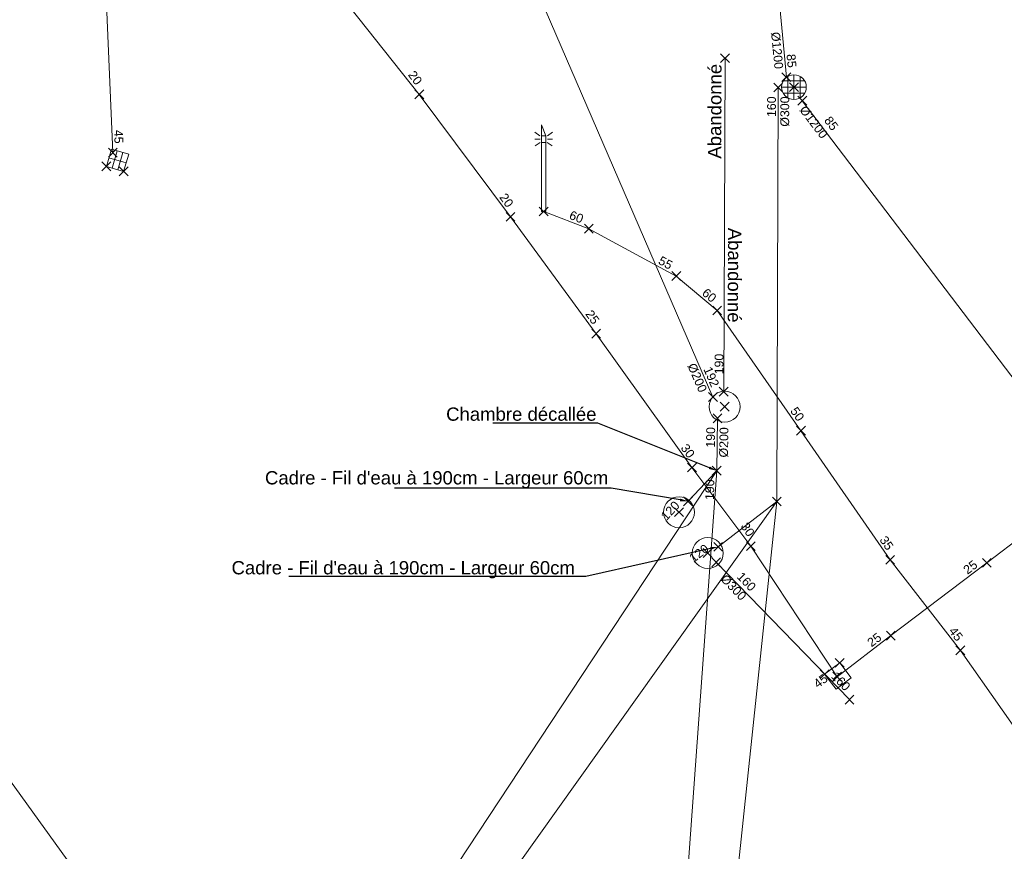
# Model space of a CAD drawing. Header units: metres. Extents: x 1575778 to 1576006, y 2263010 to 2263161.
# Tile 11 of 18: x 1575875 to 1575897, y 2263075 to 2263093. Entities that reach past the tile are written whole.
import ezdxf
from ezdxf import colors
from ezdxf.entities.mleader import LeaderData, LeaderLine
from ezdxf.enums import TextEntityAlignment as Align
from ezdxf.lldxf.tags import DXFTag
from ezdxf.math import Vec2, Vec3

# ---------------------------------------------------------------- set-up
doc = ezdxf.new("R2010")
doc.units = ezdxf.units.M
doc.header["$PDMODE"] = 3
doc.header["$PDSIZE"] = 0.1
doc.linetypes.add('TOPO_CONTINU', pattern=[0.5, 0.25, 0.25])
doc.layers.get('0').update_dxf_attribs({"lineweight": 0})
for name, color, linetype, lineweight in [('RSX_BT_LIGNES', 1, 'BT', 0), ('RSX_ECL_LIGNES', 30, 'ECL', 0), ('RSX_EP_LIGNES', 4, 'EP', 0), ('RSX_EP_TXT', 4, 'Continuous', 0), ('RSX_EU_LIGNES', 16, 'EU', 0), ('RSX_EU_TXT', 16, 'Continuous', 0), ('RSX_HT_LIGNES', 1, 'HT', 0), ('TOP_DALLE_RESEAU', 206, 'TOPO_CONTINU', 0), ('TOP_GRILLE_CANIVEAU', 5, 'TOPO_CONTINU', 0), ('TOP_LAMPADAIRE', 7, 'TOPO_CONTINU', 0), ('TOP_PLAQUE_EGOUT', 5, 'TOPO_CONTINU', 0), ('TXT_DIAM_RSX', 7, 'TOPO_CONTINU', 0), ('TXT_PROF_RSX', 7, 'TOPO_CONTINU', 0), ('XYZ_BT', 1, 'Continuous', 0), ('XYZ_DALLE_RESEAU', 7, 'TOPO_CONTINU', 0), ('XYZ_ECL', 30, 'Continuous', 0), ('XYZ_EP', 4, 'Continuous', 0), ('XYZ_EU', 16, 'Continuous', 0), ('XYZ_GRILLE_CANIVEAU', 7, 'TOPO_CONTINU', 0), ('XYZ_LAMPADAIRE', 7, 'TOPO_CONTINU', 0), ('XYZ_PLAQUE_EGOUT', 7, 'TOPO_CONTINU', 0)]:
    doc.layers.add(name, color=color, linetype=linetype, lineweight=lineweight)
doc.styles.add('Romans', font='romans.SHX')
doc.styles.get("Standard").update_dxf_attribs({"font": 'arial.ttf'})
tags = doc.linetypes.add('BT', pattern='A,2.5,-0.5,["BT",Romans,S=0.2,R=0,X=-0.2,Y=-0.1],-0.5', length=3.5).pattern_tags.tags
tags[6] = DXFTag(74, 10)
tags = doc.linetypes.add('ClB', pattern='A,2.5,-0.8,["CL.B",Romans,S=0.2,R=0,X=-0.4,Y=-0.1],-0.8', length=4.1).pattern_tags.tags
tags[6] = DXFTag(74, 10)
tags = doc.linetypes.add('ECL', pattern='A,2.5,-0.6,["ECL",Romans,S=0.2,R=0,X=-0.3,Y=-0.1],-0.6', length=3.7).pattern_tags.tags
tags[6] = DXFTag(74, 10)
tags = doc.linetypes.add('EP', pattern='A,1.25,0,["►",Standard,S=0.2,R=0,X=-0.05,Y=-0.095],-0.1,1.15,-0.5,["EP",Romans,S=0.2,R=0,X=-0.2,Y=-0.1],-0.5', length=3.5).pattern_tags.tags
tags[19] = DXFTag(74, 10)
tags = doc.linetypes.add('EU', pattern='A,1.25,0,["►",Standard,S=0.2,R=0,X=-0.05,Y=-0.095],-0.1,1.15,-0.5,["EU",Romans,S=0.2,R=0,X=-0.2,Y=-0.1],-0.5', length=3.5).pattern_tags.tags
tags[19] = DXFTag(74, 10)
tags = doc.linetypes.add('HT', pattern='A,2.5,-0.5,["HT",Romans,S=0.2,R=0,X=-0.2,Y=-0.1],-0.5', length=3.5).pattern_tags.tags
tags[6] = DXFTag(74, 10)

# ---------------------------------------------------------------- blocks, each defined once
blk = doc.blocks.new('BDU_SEMIS_MAT_ALT')
at = {"color": 0}
blk.add_point((0, 0), dxfattribs=at)
blk = doc.blocks.new('RSX_PT')
blk.add_point((0, 0))
at = {"layer": 'TXT_DIAM_RSX', "color": 0}
blk.add_attdef('DIAM', text='', height=0.2, dxfattribs=at).set_placement((-0.2, -0.15), align=Align.MIDDLE_RIGHT)
at = {"layer": 'TXT_PROF_RSX', "color": 0}
blk.add_attdef('PROF', text='', height=0.2, dxfattribs=at).set_placement((-0.2, 0.15), align=Align.MIDDLE_RIGHT)
blk = doc.blocks.new('BDU_GRILLE_CANIVEAU')
for p, q in [((0.3333, 1), (0.3333, 0)), ((0.6667, 0), (0.6667, 1)), ((0, 0.5), (1, 0.5))]:
    blk.add_line(p, q)
at = {"flags": 128}
blk.add_lwpolyline([(1, 0), (1, 1), (0, 1), (0, 0)], close=True, dxfattribs=at)
blk = doc.blocks.new('BDU_PLAQUE_CARRE_1TAMPON')
at = {"flags": 128}
blk.add_lwpolyline([(0, 0), (1, 0), (1, 1), (0, 1), (0, 0)], dxfattribs=at)
blk = doc.blocks.new('BDU_PLAQUE_EGOUT_RONDE_070')
blk.add_circle((0, 0), 0.35)
blk = doc.blocks.new('BDU_PLAQUE_EGOUT_RONDE_GRILLE')
at = {"ltscale": 2, "flags": 128}
for points in [[(-0.2, 0.346), (-0.2, -0.346)], [(0, 0.4), (0, -0.4)], [(0.2, 0.346), (0.2, -0.346)], [(-0.4, 0), (0.4, 0)], [(-0.346, 0.2), (0.346, 0.2)], [(-0.346, -0.2), (0.346, -0.2)]]:
    blk.add_lwpolyline(points, dxfattribs=at)
at = {"ltscale": 2}
blk.add_circle((0, 0), 0.4, dxfattribs=at)
blk = doc.blocks.new('BDU_MAT_LUMINEUX')
at = {"ltscale": 2, "flags": 128}
for points in [[(-0.084, 1.713), (-0.203, 1.799)], [(0.084, 1.713), (0.203, 1.799)], [(-0.083, 1.634), (-0.199, 1.634)], [(0.05, 1.709), (-0.05, 1.709)], [(0.083, 1.634), (0.199, 1.634)], [(-0.08, 1.559), (-0.195, 1.485)], [(0.05, 1.559), (-0.05, 1.559)], [(0.08, 1.559), (0.195, 1.485)]]:
    blk.add_lwpolyline(points, dxfattribs=at)
blk.add_lwpolyline([(0.05, 0), (-0.05, 0), (-0.05, 1.96), (0.05, 1.709)], close=True, dxfattribs=at)

msp = doc.modelspace()

# ---------------------------------------------------------------- linework, layer by layer
at = {"layer": 'RSX_BT_LIGNES', "linetype": 'BT', "flags": 128}
msp.add_lwpolyline([(1575879.61, 2263100.06), (1575880.083, 2263098.158), (1575880.935, 2263095.783), (1575881.776, 2263094.213), (1575883.756, 2263091.719), (1575885.819, 2263088.948), (1575887.759, 2263086.305), (1575889.924, 2263083.281), (1575891.257, 2263081.501), (1575893.207, 2263078.549), (1575894.422, 2263079.478), (1575896.594, 2263081.122), (1575898.299, 2263082.423), (1575900.687, 2263084.142), (1575901.561, 2263084.796), (1575903.387, 2263086.149), (1575904.994, 2263087.255)], dxfattribs=at)
at = {"layer": 'RSX_ECL_LIGNES', "linetype": 'ECL', "flags": 128}
msp.add_lwpolyline([(1575917.733, 2263047.197), (1575917.647, 2263048.384), (1575917.255, 2263049.418), (1575915.295, 2263051.755), (1575913.478, 2263053.795), (1575912.623, 2263053.951), (1575912.604, 2263054.196), (1575912.528, 2263054.73), (1575912.468, 2263055.163), (1575911.449, 2263056.713), (1575909.507, 2263059.278), (1575907.645, 2263062.183), (1575905.822, 2263064.737), (1575903.682, 2263067.544), (1575901.817, 2263070.233), (1575900.514, 2263071.903), (1575899.755, 2263072.111), (1575899.097, 2263072.289), (1575899.174, 2263072.564), (1575899.07, 2263074.013), (1575898.773, 2263074.78), (1575897.88, 2263076.46), (1575895.995, 2263079.143), (1575894.406, 2263081.193), (1575892.389, 2263084.111), (1575890.493, 2263086.831), (1575889.569, 2263087.609), (1575887.59, 2263088.681), (1575886.57, 2263089.068)], dxfattribs=at)
at = {"layer": 'RSX_EP_LIGNES', "linetype": 'EP', "flags": 128}
for points in [[(1575892.06, 2263092.109), (1575891.341, 2263099.762)], [(1575876.823, 2263090.4), (1575876.462, 2263098.869)], [(1575901.734, 2263079.324), (1575892.42, 2263091.574)], [(1575891.845, 2263082.512), (1575890.516, 2263081.487)]]:
    msp.add_lwpolyline(points, dxfattribs=at)
at = {"layer": 'RSX_EP_LIGNES', "linetype": 'ClB', "flags": 128}
for points in [[(1575889.968, 2263064.741), (1575891.845, 2263082.512), (1575891.875, 2263091.872)], [(1575865.852, 2263046.052), (1575891.845, 2263082.512)], [(1575890.473, 2263081.136), (1575893.487, 2263078.03)]]:
    msp.add_lwpolyline(points, dxfattribs=at)
at = {"layer": 'RSX_EU_LIGNES', "linetype": 'EU', "flags": 128}
for points in [[(1575890.398, 2263084.873), (1575878.9, 2263111.459)], [(1575910.731, 2263035.661), (1575889.075, 2263063.758), (1575890.484, 2263083.207), (1575890.503, 2263084.392)], [(1575864.185, 2263046.131), (1575876.649, 2263062.235), (1575890.484, 2263083.207), (1575889.836, 2263082.516)]]:
    msp.add_lwpolyline(points, dxfattribs=at)
at = {"layer": 'RSX_EU_LIGNES', "linetype": 'ClB', "flags": 128}
msp.add_lwpolyline([(1575890.643, 2263084.993), (1575890.673, 2263092.538)], dxfattribs=at)
at = {"layer": 'RSX_HT_LIGNES', "linetype": 'HT', "flags": 128}
msp.add_lwpolyline([(1575883.85, 2263063), (1575879.559, 2263069.365), (1575876.3, 2263073.702), (1575874.229, 2263076.566), (1575872.068, 2263079.212), (1575869.933, 2263081.85), (1575867.997, 2263084.476), (1575864.683, 2263088.507)], dxfattribs=at)

# ---------------------------------------------------------------- block references
at = {"layer": 'TOP_DALLE_RESEAU', "linetype": 'TOPO_CONTINU', "xscale": 0.425786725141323, "yscale": 0.425786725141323, "rotation": 217.0881590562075}
msp.add_blockref('BDU_PLAQUE_CARRE_1TAMPON', (1575893.265, 2263078.863), dxfattribs=at)
at = {"layer": 'TOP_GRILLE_CANIVEAU', "linetype": 'TOPO_CONTINU', "xscale": 0.407531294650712, "yscale": 0.407531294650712, "rotation": 343.645682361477}
msp.add_blockref('BDU_GRILLE_CANIVEAU', (1575876.678, 2263090.09), dxfattribs=at)
at = {"layer": 'TOP_LAMPADAIRE', "linetype": 'TOPO_CONTINU'}
msp.add_blockref('BDU_MAT_LUMINEUX', (1575886.57, 2263089.068), dxfattribs=at)
at = {"layer": 'TOP_PLAQUE_EGOUT', "linetype": 'TOPO_CONTINU', "xscale": 0.7, "yscale": 0.7}
msp.add_blockref('BDU_PLAQUE_EGOUT_RONDE_GRILLE', (1575892.231, 2263091.882), dxfattribs=at)
at = {"layer": 'TOP_PLAQUE_EGOUT', "linetype": 'TOPO_CONTINU'}
for p in [(1575890.664, 2263084.654), (1575889.632, 2263082.268), (1575890.281, 2263081.345)]:
    msp.add_blockref('BDU_PLAQUE_EGOUT_RONDE_070', p, dxfattribs=at)
at = {"layer": 'XYZ_BT', "linetype": 'Continuous'}
ref = msp.add_blockref('RSX_PT', (1575883.756, 2263091.719), dxfattribs=dict(at, rotation=306.6713167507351))
ref.add_attrib('PROF', '20', dxfattribs={"layer": 'TXT_PROF_RSX', "color": 0, "linetype": 'TOPO_CONTINU', "height": 0.2, "rotation": 306.6713}).set_placement((1575883.757, 2263091.969), align=Align.MIDDLE_RIGHT)
for p, rotation in [((1575883.756, 2263091.719), 306.6713167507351), ((1575885.819, 2263088.948), 306.2766011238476), ((1575887.759, 2263086.305), 305.5928513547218), ((1575889.924, 2263083.281), 306.8222634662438), ((1575891.257, 2263081.501), 303.4634887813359), ((1575896.594, 2263081.122), 37.33836719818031), ((1575894.422, 2263079.478), 37.13595188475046), ((1575893.207, 2263078.549), 37.39039131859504)]:
    msp.add_blockref('BDU_SEMIS_MAT_ALT', p, dxfattribs=dict(at, rotation=rotation))
ref = msp.add_blockref('RSX_PT', (1575885.819, 2263088.948), dxfattribs=dict(at, rotation=306.2766011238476))
ref.add_attrib('PROF', '20', dxfattribs={"layer": 'TXT_PROF_RSX', "color": 0, "linetype": 'TOPO_CONTINU', "height": 0.2, "rotation": 306.2766}).set_placement((1575885.822, 2263089.198), align=Align.MIDDLE_RIGHT)
ref = msp.add_blockref('RSX_PT', (1575887.759, 2263086.305), dxfattribs=dict(at, rotation=305.5928513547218))
ref.add_attrib('PROF', '25', dxfattribs={"layer": 'TXT_PROF_RSX', "color": 0, "linetype": 'TOPO_CONTINU', "height": 0.2, "rotation": 305.5929}).set_placement((1575887.765, 2263086.555), align=Align.MIDDLE_RIGHT)
ref = msp.add_blockref('RSX_PT', (1575889.924, 2263083.281), dxfattribs=dict(at, rotation=306.8222634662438))
ref.add_attrib('PROF', '30', dxfattribs={"layer": 'TXT_PROF_RSX', "color": 0, "linetype": 'TOPO_CONTINU', "height": 0.2, "rotation": 306.8223}).set_placement((1575889.924, 2263083.531), align=Align.MIDDLE_RIGHT)
ref = msp.add_blockref('RSX_PT', (1575891.257, 2263081.501), dxfattribs=dict(at, rotation=303.4634887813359))
ref.add_attrib('PROF', '30', dxfattribs={"layer": 'TXT_PROF_RSX', "color": 0, "linetype": 'TOPO_CONTINU', "height": 0.2, "rotation": 303.4635}).set_placement((1575891.271, 2263081.75), align=Align.MIDDLE_RIGHT)
ref = msp.add_blockref('RSX_PT', (1575896.594, 2263081.122), dxfattribs=dict(at, rotation=37.33836719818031))
ref.add_attrib('PROF', '25', dxfattribs={"layer": 'TXT_PROF_RSX', "color": 0, "linetype": 'TOPO_CONTINU', "height": 0.2, "rotation": 37.3384}).set_placement((1575896.344, 2263081.12), align=Align.MIDDLE_RIGHT)
ref = msp.add_blockref('RSX_PT', (1575894.422, 2263079.478), dxfattribs=dict(at, rotation=37.13595188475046))
ref.add_attrib('PROF', '25', dxfattribs={"layer": 'TXT_PROF_RSX', "color": 0, "linetype": 'TOPO_CONTINU', "height": 0.2, "rotation": 37.136}).set_placement((1575894.172, 2263079.477), align=Align.MIDDLE_RIGHT)
ref = msp.add_blockref('RSX_PT', (1575893.207, 2263078.549), dxfattribs=dict(at, rotation=37.39039131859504))
ref.add_attrib('PROF', '45', dxfattribs={"layer": 'TXT_PROF_RSX', "color": 0, "linetype": 'TOPO_CONTINU', "height": 0.2, "rotation": 37.3904}).set_placement((1575892.957, 2263078.547), align=Align.MIDDLE_RIGHT)
at = {"layer": 'XYZ_DALLE_RESEAU', "linetype": 'TOPO_CONTINU', "rotation": 37.08815905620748}
for p in [(1575893.265, 2263078.863), (1575892.926, 2263078.606)]:
    msp.add_blockref('BDU_SEMIS_MAT_ALT', p, dxfattribs=at)
at = {"layer": 'XYZ_ECL', "linetype": 'Continuous'}
for name, p, rotation in [('BDU_SEMIS_MAT_ALT', (1575886.57, 2263089.068), 339.183866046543), ('RSX_PT', (1575886.57, 2263089.068), 339.183866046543), ('BDU_SEMIS_MAT_ALT', (1575887.59, 2263088.681), 331.561551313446), ('BDU_SEMIS_MAT_ALT', (1575889.569, 2263087.609), 319.8973785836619), ('BDU_SEMIS_MAT_ALT', (1575890.493, 2263086.831), 304.8789395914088), ('BDU_SEMIS_MAT_ALT', (1575892.389, 2263084.111), 304.6585920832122), ('BDU_SEMIS_MAT_ALT', (1575894.406, 2263081.193), 307.7725793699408), ('BDU_SEMIS_MAT_ALT', (1575895.995, 2263079.143), 305.0910536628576)]:
    msp.add_blockref(name, p, dxfattribs=dict(at, rotation=rotation))
ref = msp.add_blockref('RSX_PT', (1575887.59, 2263088.681), dxfattribs=dict(at, rotation=339.183866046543))
ref.add_attrib('PROF', '60', dxfattribs={"layer": 'TXT_PROF_RSX', "color": 0, "linetype": 'TOPO_CONTINU', "height": 0.2, "rotation": 339.1839}).set_placement((1575887.456, 2263088.892), align=Align.MIDDLE_RIGHT)
ref = msp.add_blockref('RSX_PT', (1575889.569, 2263087.609), dxfattribs=dict(at, rotation=331.561551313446))
ref.add_attrib('PROF', '55', dxfattribs={"layer": 'TXT_PROF_RSX', "color": 0, "linetype": 'TOPO_CONTINU', "height": 0.2, "rotation": 331.5616}).set_placement((1575889.464, 2263087.836), align=Align.MIDDLE_RIGHT)
ref = msp.add_blockref('RSX_PT', (1575890.493, 2263086.831), dxfattribs=dict(at, rotation=319.8973785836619))
ref.add_attrib('PROF', '60', dxfattribs={"layer": 'TXT_PROF_RSX', "color": 0, "linetype": 'TOPO_CONTINU', "height": 0.2, "rotation": 319.8974}).set_placement((1575890.436, 2263087.074), align=Align.MIDDLE_RIGHT)
ref = msp.add_blockref('RSX_PT', (1575892.389, 2263084.111), dxfattribs=dict(at, rotation=304.8789395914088))
ref.add_attrib('PROF', '50', dxfattribs={"layer": 'TXT_PROF_RSX', "color": 0, "linetype": 'TOPO_CONTINU', "height": 0.2, "rotation": 304.8789}).set_placement((1575892.397, 2263084.361), align=Align.MIDDLE_RIGHT)
ref = msp.add_blockref('RSX_PT', (1575894.406, 2263081.193), dxfattribs=dict(at, rotation=304.6585920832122))
ref.add_attrib('PROF', '35', dxfattribs={"layer": 'TXT_PROF_RSX', "color": 0, "linetype": 'TOPO_CONTINU', "height": 0.2, "rotation": 304.6586}).set_placement((1575894.416, 2263081.443), align=Align.MIDDLE_RIGHT)
ref = msp.add_blockref('RSX_PT', (1575895.995, 2263079.143), dxfattribs=dict(at, rotation=307.7725793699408))
ref.add_attrib('PROF', '45', dxfattribs={"layer": 'TXT_PROF_RSX', "color": 0, "linetype": 'TOPO_CONTINU', "height": 0.2, "rotation": 307.7726}).set_placement((1575895.991, 2263079.392), align=Align.MIDDLE_RIGHT)
at = {"layer": 'XYZ_EP', "linetype": 'Continuous'}
ref = msp.add_blockref('RSX_PT', (1575892.06, 2263092.109), dxfattribs=dict(at, rotation=275.369698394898))
ref.add_attrib('PROF', '85', dxfattribs={"layer": 'TXT_PROF_RSX', "color": 0, "linetype": 'TOPO_CONTINU', "height": 0.2, "rotation": 275.3697}).set_placement((1575892.191, 2263092.322), align=Align.MIDDLE_RIGHT)
ref.add_attrib('DIAM', '%%C1200', dxfattribs={"layer": 'TXT_DIAM_RSX', "color": 0, "linetype": 'TOPO_CONTINU', "height": 0.2, "rotation": 275.3697}).set_placement((1575891.892, 2263092.294), align=Align.MIDDLE_RIGHT)
for name, p, rotation in [('BDU_SEMIS_MAT_ALT', (1575892.06, 2263092.109), 275.369698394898), ('BDU_SEMIS_MAT_ALT', (1575891.875, 2263091.872), 89.82030790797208), ('BDU_SEMIS_MAT_ALT', (1575892.42, 2263091.574), 307.2500580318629), ('BDU_SEMIS_MAT_ALT', (1575876.823, 2263090.4), 272.4418667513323), ('BDU_SEMIS_MAT_ALT', (1575891.845, 2263082.512), 54.51335002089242), ('RSX_PT', (1575891.845, 2263082.512), 54.51335002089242), ('BDU_SEMIS_MAT_ALT', (1575891.845, 2263082.512), 37.63736113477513), ('RSX_PT', (1575891.845, 2263082.512), 37.63736113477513), ('BDU_SEMIS_MAT_ALT', (1575891.845, 2263082.512), 89.82030790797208), ('RSX_PT', (1575891.845, 2263082.512), 89.82030790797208), ('BDU_SEMIS_MAT_ALT', (1575890.516, 2263081.487), 37.63736113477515), ('BDU_SEMIS_MAT_ALT', (1575890.473, 2263081.136), 314.1356715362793), ('BDU_SEMIS_MAT_ALT', (1575893.487, 2263078.03), 314.1356715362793)]:
    msp.add_blockref(name, p, dxfattribs=dict(at, rotation=rotation))
ref = msp.add_blockref('RSX_PT', (1575891.875, 2263091.872), dxfattribs=dict(at, rotation=89.82030790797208))
ref.add_attrib('PROF', '160', dxfattribs={"layer": 'TXT_PROF_RSX', "color": 0, "linetype": 'TOPO_CONTINU', "height": 0.2, "rotation": 89.8203}).set_placement((1575891.724, 2263091.672), align=Align.MIDDLE_RIGHT)
ref.add_attrib('DIAM', '%%C300', dxfattribs={"layer": 'TXT_DIAM_RSX', "color": 0, "linetype": 'TOPO_CONTINU', "height": 0.2, "rotation": 89.8203}).set_placement((1575892.024, 2263091.671), align=Align.MIDDLE_RIGHT)
ref = msp.add_blockref('RSX_PT', (1575892.42, 2263091.574), dxfattribs=dict(at, rotation=307.2500580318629))
ref.add_attrib('PROF', '85', dxfattribs={"layer": 'TXT_PROF_RSX', "color": 0, "linetype": 'TOPO_CONTINU', "height": 0.2, "rotation": 307.2501}).set_placement((1575893.17, 2263090.939), align=Align.MIDDLE_RIGHT)
ref.add_attrib('DIAM', '%%C1200', dxfattribs={"layer": 'TXT_DIAM_RSX', "color": 0, "linetype": 'TOPO_CONTINU', "height": 0.2, "rotation": 307.2501}).set_placement((1575892.931, 2263090.758), align=Align.MIDDLE_RIGHT)
ref = msp.add_blockref('RSX_PT', (1575876.823, 2263090.4), dxfattribs=dict(at, rotation=272.4418667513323))
ref.add_attrib('PROF', '45', dxfattribs={"layer": 'TXT_PROF_RSX', "color": 0, "linetype": 'TOPO_CONTINU', "height": 0.2, "rotation": 272.4419}).set_placement((1575876.964, 2263090.606), align=Align.MIDDLE_RIGHT)
ref = msp.add_blockref('RSX_PT', (1575890.516, 2263081.487), dxfattribs=dict(at, rotation=37.63736113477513))
ref.add_attrib('PROF', '120', dxfattribs={"layer": 'TXT_PROF_RSX', "color": 0, "linetype": 'TOPO_CONTINU', "height": 0.2, "rotation": 37.6374}).set_placement((1575890.266, 2263081.483), align=Align.MIDDLE_RIGHT)
ref = msp.add_blockref('RSX_PT', (1575890.473, 2263081.136), dxfattribs=dict(at, rotation=314.1356715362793))
ref.add_attrib('PROF', '160', dxfattribs={"layer": 'TXT_PROF_RSX', "color": 0, "linetype": 'TOPO_CONTINU', "height": 0.2, "rotation": 314.1357}).set_placement((1575891.319, 2263080.532), align=Align.MIDDLE_RIGHT)
ref.add_attrib('DIAM', '%%C300', dxfattribs={"layer": 'TXT_DIAM_RSX', "color": 0, "linetype": 'TOPO_CONTINU', "height": 0.2, "rotation": 314.1357}).set_placement((1575891.104, 2263080.323), align=Align.MIDDLE_RIGHT)
ref = msp.add_blockref('RSX_PT', (1575893.487, 2263078.03), dxfattribs=dict(at, rotation=314.1356715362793))
ref.add_attrib('PROF', '160', dxfattribs={"layer": 'TXT_PROF_RSX', "color": 0, "linetype": 'TOPO_CONTINU', "height": 0.2, "rotation": 314.1357}).set_placement((1575893.455, 2263078.278), align=Align.MIDDLE_RIGHT)
at = {"layer": 'XYZ_EU', "linetype": 'Continuous'}
for name, p, rotation in [('BDU_SEMIS_MAT_ALT', (1575890.673, 2263092.538), 89.77352942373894), ('RSX_PT', (1575890.673, 2263092.538), 89.77352942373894), ('BDU_SEMIS_MAT_ALT', (1575890.398, 2263084.873), 293.3875955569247), ('BDU_SEMIS_MAT_ALT', (1575890.643, 2263084.993), 89.77352942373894), ('BDU_SEMIS_MAT_ALT', (1575890.503, 2263084.392), 89.08254479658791), ('BDU_SEMIS_MAT_ALT', (1575890.484, 2263083.207), 89.08254479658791), ('BDU_SEMIS_MAT_ALT', (1575890.484, 2263083.207), 56.58796040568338), ('RSX_PT', (1575890.484, 2263083.207), 46.85296286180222), ('BDU_SEMIS_MAT_ALT', (1575889.836, 2263082.516), 46.85296286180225)]:
    msp.add_blockref(name, p, dxfattribs=dict(at, rotation=rotation))
ref = msp.add_blockref('RSX_PT', (1575890.643, 2263084.993), dxfattribs=dict(at, rotation=89.77352942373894))
ref.add_attrib('PROF', '190', dxfattribs={"layer": 'TXT_PROF_RSX', "color": 0, "linetype": 'TOPO_CONTINU', "height": 0.2, "rotation": 89.7735}).set_placement((1575890.537, 2263085.853), align=Align.MIDDLE_RIGHT)
ref = msp.add_blockref('RSX_PT', (1575890.398, 2263084.873), dxfattribs=dict(at, rotation=293.3875955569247))
ref.add_attrib('PROF', '192', dxfattribs={"layer": 'TXT_PROF_RSX', "color": 0, "linetype": 'TOPO_CONTINU', "height": 0.2, "rotation": 293.3876}).set_placement((1575890.456, 2263085.116), align=Align.MIDDLE_RIGHT)
ref.add_attrib('DIAM', '%%C200', dxfattribs={"layer": 'TXT_DIAM_RSX', "color": 0, "linetype": 'TOPO_CONTINU', "height": 0.2, "rotation": 293.3876}).set_placement((1575890.181, 2263084.997), align=Align.MIDDLE_RIGHT)
ref = msp.add_blockref('RSX_PT', (1575890.503, 2263084.392), dxfattribs=dict(at, rotation=89.08254479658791))
ref.add_attrib('PROF', '190', dxfattribs={"layer": 'TXT_PROF_RSX', "color": 0, "linetype": 'TOPO_CONTINU', "height": 0.2, "rotation": 89.0825}).set_placement((1575890.349, 2263084.194), align=Align.MIDDLE_RIGHT)
ref.add_attrib('DIAM', '%%C200', dxfattribs={"layer": 'TXT_DIAM_RSX', "color": 0, "linetype": 'TOPO_CONTINU', "height": 0.2, "rotation": 89.0825}).set_placement((1575890.649, 2263084.19), align=Align.MIDDLE_RIGHT)
ref = msp.add_blockref('RSX_PT', (1575890.484, 2263083.207), dxfattribs=dict(at, rotation=89.08254479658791))
ref.add_attrib('PROF', '190', dxfattribs={"layer": 'TXT_PROF_RSX', "color": 0, "linetype": 'TOPO_CONTINU', "height": 0.2, "rotation": 89.0825}).set_placement((1575890.33, 2263083.01), align=Align.MIDDLE_RIGHT)
ref = msp.add_blockref('RSX_PT', (1575889.836, 2263082.516), dxfattribs=dict(at, rotation=46.85296286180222))
ref.add_attrib('PROF', '120', dxfattribs={"layer": 'TXT_PROF_RSX', "color": 0, "linetype": 'TOPO_CONTINU', "height": 0.2, "rotation": 46.853}).set_placement((1575889.59, 2263082.473), align=Align.MIDDLE_RIGHT)
at = {"layer": 'XYZ_GRILLE_CANIVEAU', "linetype": 'TOPO_CONTINU', "rotation": 343.645682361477}
for p in [(1575876.678, 2263090.09), (1575877.069, 2263089.976)]:
    msp.add_blockref('BDU_SEMIS_MAT_ALT', p, dxfattribs=at)
at = {"layer": 'XYZ_LAMPADAIRE', "linetype": 'TOPO_CONTINU'}
msp.add_blockref('BDU_SEMIS_MAT_ALT', (1575886.57, 2263089.068), dxfattribs=at)
at = {"layer": 'XYZ_PLAQUE_EGOUT', "linetype": 'TOPO_CONTINU'}
for p in [(1575892.231, 2263091.882), (1575890.664, 2263084.654), (1575889.632, 2263082.268), (1575890.281, 2263081.345)]:
    msp.add_blockref('BDU_SEMIS_MAT_ALT', p, dxfattribs=at)

# ---------------------------------------------------------------- texts
at = {"layer": 'RSX_EP_TXT', "linetype": 'Continuous'}
msp.add_text("Cadre - Fil d'eau à 190cm - Largeur 60cm", height=0.3, dxfattribs=at).set_placement((1575879.51, 2263080.863))
at = {"layer": 'RSX_EU_TXT', "linetype": 'Continuous'}
for rotation, p in [(89.7736, (1575890.585, 2263090.264)), (269.7736, (1575890.741, 2263088.701))]:
    msp.add_text('Abandonné', height=0.3, rotation=rotation, dxfattribs=at).set_placement(p)
for s, p in [('Chambre décallée', (1575884.364, 2263084.337)), ("Cadre - Fil d'eau à 190cm - Largeur 60cm", (1575880.266, 2263082.897))]:
    msp.add_text(s, height=0.3, dxfattribs=at).set_placement(p)

# ---------------------------------------------------------------- leaders
at = {"layer": 'RSX_EP_TXT', "linetype": 'Continuous'}
ml = msp.add_multileader_mtext('Standard', dxfattribs=at)
ml.set_content('', color=256)
ml.set_leader_properties()
ml.build(insert=Vec2(0, 0))
ml.multileader.update_dxf_attribs({"text_right_attachment_type": 6, "dogleg_length": 0.5, "arrow_head_size": 0.18})
ctx = ml.context
ctx.base_point, ctx.char_height, ctx.arrow_head_size, ctx.landing_gap_size, ctx.plane_origin = Vec3(1575880.718, 2263080.902), 0.18, 0.18, 0.09, Vec3(1575903.865, 2263088.578)
ctx.right_attachment, ctx.text_align_type = 6, 2
notes = []
notes.append((ctx, [(1, (1, 1, 0), (1575887.527, 2263080.812), (-1, 0), 6.629, [(0, [(1575890.516, 2263081.487)], 0, [])])]))
ctx.mtext.insert, ctx.mtext.alignment, ctx.mtext.flow_direction = Vec3(1575880.808, 2263080.992), 3, 5
at = {"layer": 'RSX_EU_TXT', "linetype": 'Continuous'}
ml = msp.add_multileader_mtext('Standard', dxfattribs=at)
ml.set_content('', color=256)
ml.set_leader_properties()
ml.build(insert=Vec2(0, 0))
ml.multileader.update_dxf_attribs({"text_right_attachment_type": 6, "dogleg_length": 0.5, "arrow_head_size": 0.18})
ctx = ml.context
ctx.base_point, ctx.char_height, ctx.arrow_head_size, ctx.landing_gap_size, ctx.plane_origin = Vec3(1575885.328, 2263084.376), 0.18, 0.18, 0.09, Vec3(1575903.879, 2263092.722)
ctx.right_attachment, ctx.text_align_type = 6, 2
notes.append((ctx, [(1, (1, 1, 0), (1575887.797, 2263084.286), (-1, 0), 2.289, [(0, [(1575890.484, 2263083.207)], 0, [])])]))
ctx.mtext.insert, ctx.mtext.alignment, ctx.mtext.flow_direction = Vec3(1575885.418, 2263084.466), 3, 5
ml = msp.add_multileader_mtext('Standard', dxfattribs=at)
ml.set_content('', color=256)
ml.set_leader_properties()
ml.build(insert=Vec2(0, 0))
ml.multileader.update_dxf_attribs({"text_right_attachment_type": 6, "dogleg_length": 0.5, "arrow_head_size": 0.18})
ctx = ml.context
ctx.base_point, ctx.char_height, ctx.arrow_head_size, ctx.landing_gap_size, ctx.plane_origin = Vec3(1575883.102, 2263082.905), 0.18, 0.18, 0.09, Vec3(1575904.18, 2263091.251)
ctx.right_attachment, ctx.text_align_type = 6, 2
notes.append((ctx, [(1, (1, 1, 0), (1575888.098, 2263082.815), (-1, 0), 4.816, [(0, [(1575889.836, 2263082.516)], 0, [])])]))
ctx.mtext.insert, ctx.mtext.alignment, ctx.mtext.flow_direction = Vec3(1575883.192, 2263082.995), 3, 5
for ctx, leaders in notes:
    for number, flags, end, landing, length, lines in leaders:
        leader = LeaderData()
        leader.index, (leader.has_last_leader_line, leader.has_dogleg_vector, leader.attachment_direction) = number, flags
        leader.last_leader_point, leader.dogleg_vector, leader.dogleg_length = Vec3(end), Vec3(landing), length
        for number, points, colour, breaks in lines:
            line = LeaderLine()
            line.index, line.vertices, line.color, line.breaks = number, Vec3.list(points), colors.encode_raw_color(colour), breaks
            leader.lines.append(line)
        ctx.leaders.append(leader)

doc.saveas('drawing.dxf')
